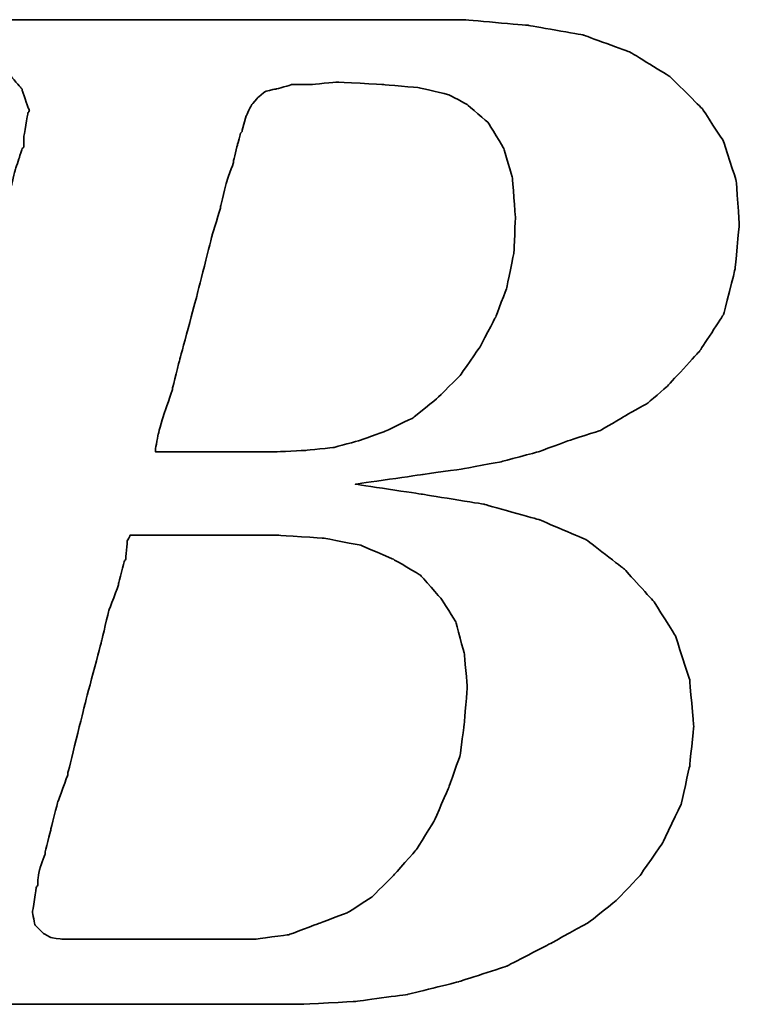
# Model space of a CAD drawing. Header units: millimetres. Extents: x 25 to 954, y 160 to 523.
# Tile 29 of 47: x 136.5 to 137.456, y 211.74 to 213.048. Entities that reach past the tile are written whole.
import ezdxf

# ---------------------------------------------------------------- set-up
doc = ezdxf.new("R2010")
doc.units = ezdxf.units.MM
doc.header["$LTSCALE"] = 0.1
doc.layers.add('DIM', color=4, linetype='CONTINUOUS')
doc.layers.add('layer 1', color=7, linetype='CONTINUOUS')

# ---------------------------------------------------------------- blocks, each defined once
blk = doc.blocks.new('TBI MOTION logo(完整正式版)')
at = {"layer": 'layer 1', "color": 22, "lineweight": 35}
for points, knots in [([(-64.65375, -6.86375), (-64.65375, -6.86375), (-64.84375, -7.29625), (-64.84375, -7.29625), (-64.84375, -7.29625), (-64.84375, -7.29625), (-64.86875, -7.34375), (-64.86875, -7.34375), (-64.86875, -7.34375), (-64.86875, -7.34375), (-64.86875, -7.36875), (-64.86875, -7.36875), (-64.86875, -7.36875), (-64.86875, -7.36875), (-65.15375, -7.65375), (-65.15375, -7.65375), (-65.15375, -7.65375), (-65.15375, -7.65375), (-65.17875, -7.65375), (-65.17875, -7.65375), (-65.17875, -7.65375), (-65.17875, -7.65375), (-65.20375, -7.67875), (-65.20375, -7.67875), (-65.20375, -7.67875), (-65.20375, -7.67875), (-65.58875, -7.87125), (-65.58875, -7.87125), (-65.58875, -7.87125), (-65.58875, -7.87125), (-65.63375, -7.87125), (-65.63375, -7.87125), (-65.63375, -7.87125), (-65.63375, -7.87125), (-65.65875, -7.89375), (-65.65875, -7.89375), (-65.65875, -7.89375), (-65.65875, -7.89375), (-66.09375, -7.94375), (-66.09375, -7.94375), (-66.09375, -7.94375), (-66.09375, -7.94375), (-66.11375, -7.94375), (-66.11375, -7.94375), (-66.11375, -7.94375), (-66.11375, -7.94375), (-66.16375, -7.94375), (-66.16375, -7.94375), (-66.16375, -7.94375), (-66.16375, -7.94375), (-66.30875, -7.94375), (-66.30875, -7.94375), (-66.30875, -7.94375), (-66.30875, -7.94375), (-66.69375, -7.94375), (-66.69375, -7.94375), (-66.69375, -7.94375), (-66.69375, -7.94375), (-67.07375, -7.94375), (-67.07375, -7.94375), (-67.07375, -7.94375), (-67.07375, -7.94375), (-67.12375, -7.94375), (-67.12375, -7.94375), (-67.12375, -7.94375), (-67.12375, -7.94375), (-67.12375, -7.96625), (-67.12375, -7.96625), (-67.12375, -7.96625), (-67.12375, -7.96625), (-67.14875, -7.99125), (-67.14875, -7.99125), (-67.14875, -7.99125), (-67.14875, -7.99125), (-67.24375, -8.34875), (-67.24375, -8.34875), (-67.24375, -8.34875), (-67.24375, -8.34875), (-67.31375, -8.68625), (-67.31375, -8.68625), (-67.31375, -8.68625), (-67.31375, -8.68625), (-67.26875, -8.68625), (-67.26875, -8.68625), (-67.26875, -8.68625), (-67.26875, -8.68625), (-67.07375, -8.68625), (-67.07375, -8.68625), (-67.07375, -8.68625), (-67.07375, -8.68625), (-66.54875, -8.68625), (-66.54875, -8.68625), (-66.54875, -8.68625), (-66.54875, -8.68625), (-65.82625, -8.68625), (-65.82625, -8.68625), (-65.82625, -8.68625), (-65.82625, -8.68625), (-65.01375, -8.68625), (-65.01375, -8.68625), (-65.01375, -8.68625), (-65.01375, -8.68625), (-64.05375, -8.68625), (-64.05375, -8.68625), (-64.05375, -8.68625), (-64.05375, -8.68625), (-62.08375, -8.68625), (-62.08375, -8.68625), (-62.08375, -8.68625), (-62.08375, -8.68625), (-60.06875, -8.68625), (-60.06875, -8.68625), (-60.06875, -8.68625), (-60.06875, -8.68625), (-59.10875, -8.68625), (-59.10875, -8.68625), (-59.10875, -8.68625), (-59.10875, -8.68625), (-58.29375, -8.68625), (-58.29375, -8.68625), (-58.29375, -8.68625), (-58.29375, -8.68625), (-57.57375, -8.68625), (-57.57375, -8.68625), (-57.57375, -8.68625), (-57.57375, -8.68625), (-57.04875, -8.68625), (-57.04875, -8.68625), (-57.04875, -8.68625), (-57.04875, -8.68625), (-56.85375, -8.68625), (-56.85375, -8.68625), (-56.85375, -8.68625), (-56.85375, -8.68625), (-56.70875, -8.68625), (-56.70875, -8.68625), (-56.70875, -8.68625), (-56.70875, -8.68625), (-56.61375, -8.68625), (-56.61375, -8.68625), (-56.61375, -8.68625), (-56.61375, -8.68625), (-56.56875, -8.68625), (-56.56875, -8.68625), (-56.56875, -8.68625), (-56.56875, -8.68625), (-55.65375, -8.63875), (-55.65375, -8.63875), (-55.65375, -8.63875), (-55.65375, -8.63875), (-54.76875, -8.51875), (-54.76875, -8.51875), (-54.76875, -8.51875), (-54.76875, -8.51875), (-53.90375, -8.30375), (-53.90375, -8.30375), (-53.90375, -8.30375), (-53.90375, -8.30375), (-53.08875, -8.03875), (-53.08875, -8.03875), (-53.08875, -8.03875), (-53.08875, -8.03875), (-52.34375, -7.65375), (-52.34375, -7.65375), (-52.34375, -7.65375), (-52.34375, -7.65375), (-51.69875, -7.29625), (-51.69875, -7.29625), (-51.69875, -7.29625), (-51.69875, -7.29625), (-51.21875, -6.91125), (-51.21875, -6.91125), (-51.21875, -6.91125), (-51.21875, -6.91125), (-50.83375, -6.50375), (-50.83375, -6.50375), (-50.83375, -6.50375), (-50.83375, -6.50375), (-50.44875, -5.94875), (-50.44875, -5.94875), (-50.44875, -5.94875), (-50.44875, -5.94875), (-50.13875, -5.30375), (-50.13875, -5.30375), (-50.13875, -5.30375), (-50.13875, -5.30375), (-49.99375, -4.65375), (-49.99375, -4.65375), (-49.99375, -4.65375), (-49.99375, -4.65375), (-49.92375, -3.98375), (-49.92375, -3.98375), (-49.92375, -3.98375), (-49.92375, -3.98375), (-49.99375, -3.19374), (-49.99375, -3.19374), (-49.99375, -3.19374), (-49.99375, -3.19374), (-50.23374, -2.44874), (-50.23374, -2.44874), (-50.23374, -2.44874), (-50.23374, -2.44874), (-50.59375, -1.87374), (-50.59375, -1.87374), (-50.59375, -1.87374), (-50.59375, -1.87374), (-51.09875, -1.31874), (-51.09875, -1.31874), (-51.09875, -1.31874), (-51.09875, -1.31874), (-51.74375, -0.81875), (-51.74375, -0.81875), (-51.74375, -0.81875), (-51.74375, -0.81875), (-52.53875, -0.48125), (-52.53875, -0.48125), (-52.53875, -0.48125), (-52.53875, -0.48125), (-53.47375, -0.21875), (-53.47375, -0.21875), (-53.47375, -0.21875), (-53.47375, -0.21875), (-54.52875, -0.04874), (-54.52875, -0.04874), (-54.52875, -0.04874), (-54.52875, -0.04874), (-55.65375, 0.12125), (-55.65375, 0.12125), (-55.65375, 0.12125), (-55.65375, 0.12125), (-54.50375, 0.28624), (-54.50375, 0.28624), (-54.50375, 0.28624), (-54.50375, 0.28624), (-53.83375, 0.38124), (-53.83375, 0.38124), (-53.83375, 0.38124), (-53.83375, 0.38124), (-53.18375, 0.50125), (-53.18375, 0.50125), (-53.18375, 0.50125), (-53.18375, 0.50125), (-52.55875, 0.66874), (-52.55875, 0.66874), (-52.55875, 0.66874), (-52.55875, 0.66874), (-52.03375, 0.86124), (-52.03375, 0.86124), (-52.03375, 0.86124), (-52.03375, 0.86124), (-51.50374, 1.03124), (-51.50374, 1.03124), (-51.50374, 1.03124), (-51.50374, 1.03124), (-51.09875, 1.27125), (-51.09875, 1.27125), (-51.09875, 1.27125), (-51.09875, 1.27125), (-50.71375, 1.48624), (-50.71375, 1.48624), (-50.71375, 1.48624), (-50.71375, 1.48624), (-50.37625, 1.77625), (-50.37625, 1.77625), (-50.37625, 1.77625), (-50.37625, 1.77625), (-49.82375, 2.37625), (-49.82375, 2.37625), (-49.82375, 2.37625), (-49.82375, 2.37625), (-49.41875, 2.99625), (-49.41875, 2.99625), (-49.41875, 2.99625), (-49.41875, 2.99625), (-49.22375, 3.76625), (-49.22375, 3.76625), (-49.22375, 3.76625), (-49.22375, 3.76625), (-49.15375, 4.50874), (-49.15375, 4.50874), (-49.15375, 4.50874), (-49.15375, 4.50874), (-49.20375, 5.25125), (-49.20375, 5.25125), (-49.20375, 5.25125), (-49.20375, 5.25125), (-49.41875, 5.92625), (-49.41875, 5.92625), (-49.41875, 5.92625), (-49.41875, 5.92625), (-49.77875, 6.47625), (-49.77875, 6.47625), (-49.77875, 6.47625), (-49.77875, 6.47625), (-50.33125, 7.02624), (-50.33125, 7.02624), (-50.33125, 7.02624), (-50.33125, 7.02624), (-51.00125, 7.43625), (-51.00125, 7.43625), (-51.00125, 7.43625), (-51.00125, 7.43625), (-51.79375, 7.72625), (-51.79375, 7.72625), (-51.79375, 7.72625), (-51.79375, 7.72625), (-52.72875, 7.89124), (-52.72875, 7.89124), (-52.72875, 7.89124), (-52.72875, 7.89124), (-53.83375, 7.98625), (-53.83375, 7.98625), (-53.83375, 7.98625), (-53.83375, 7.98625), (-53.92875, 7.98625), (-53.92875, 7.98625), (-53.92875, 7.98625), (-53.92875, 7.98625), (-54.26375, 7.98625), (-54.26375, 7.98625), (-54.26375, 7.98625), (-54.26375, 7.98625), (-54.74375, 7.98625), (-54.74375, 7.98625), (-54.74375, 7.98625), (-54.74375, 7.98625), (-55.36875, 7.98625), (-55.36875, 7.98625), (-55.36875, 7.98625), (-55.36875, 7.98625), (-56.13375, 7.98625), (-56.13375, 7.98625), (-56.13375, 7.98625), (-56.13375, 7.98625), (-56.94875, 7.98625), (-56.94875, 7.98625), (-56.94875, 7.98625), (-56.94875, 7.98625), (-58.77625, 7.98625), (-58.77625, 7.98625), (-58.77625, 7.98625), (-58.77625, 7.98625), (-60.59875, 7.98625), (-60.59875, 7.98625), (-60.59875, 7.98625), (-60.59875, 7.98625), (-61.41375, 7.98625), (-61.41375, 7.98625), (-61.41375, 7.98625), (-61.41375, 7.98625), (-62.17875, 7.98625), (-62.17875, 7.98625), (-62.17875, 7.98625), (-62.17875, 7.98625), (-62.80375, 7.98625), (-62.80375, 7.98625), (-62.80375, 7.98625), (-62.80375, 7.98625), (-63.30625, 7.98625), (-63.30625, 7.98625), (-63.30625, 7.98625), (-63.30625, 7.98625), (-63.57375, 7.98625), (-63.57375, 7.98625), (-63.57375, 7.98625), (-63.57375, 7.98625), (-63.57375, 7.96375), (-63.57375, 7.96375), (-63.57375, 7.96375), (-63.57375, 7.96375), (-63.59875, 7.94125), (-63.59875, 7.94125), (-63.59875, 7.94125), (-63.59875, 7.94125), (-63.69375, 7.55625), (-63.69375, 7.55625), (-63.69375, 7.55625), (-63.69375, 7.55625), (-63.76375, 7.24624), (-63.76375, 7.24624), (-63.76375, 7.24624), (-63.76375, 7.24624), (-63.23875, 7.24624), (-63.23875, 7.24624), (-63.23875, 7.24624), (-63.23875, 7.24624), (-62.75875, 7.24624), (-62.75875, 7.24624), (-62.75875, 7.24624), (-62.75875, 7.24624), (-62.61125, 7.24624), (-62.61125, 7.24624), (-62.61125, 7.24624), (-62.61125, 7.24624), (-62.56625, 7.24624), (-62.56625, 7.24624), (-62.56625, 7.24624), (-62.56625, 7.24624), (-62.22875, 7.24624), (-62.22875, 7.24624), (-62.22875, 7.24624), (-62.22875, 7.24624), (-62.20375, 7.24624), (-62.20375, 7.24624), (-62.20375, 7.24624), (-62.20375, 7.24624), (-62.17875, 7.21875), (-62.17875, 7.21875), (-62.17875, 7.21875), (-62.17875, 7.21875), (-61.96375, 7.17125), (-61.96375, 7.17125), (-61.96375, 7.17125), (-61.96375, 7.17125), (-61.72375, 7.12624), (-61.72375, 7.12624), (-61.72375, 7.12624), (-61.72375, 7.12624), (-61.70375, 7.12624), (-61.70375, 7.12624), (-61.70375, 7.12624), (-61.70375, 7.12624), (-61.55875, 7.07624), (-61.55875, 7.07624), (-61.55875, 7.07624), (-61.55875, 7.07624), (-61.50875, 7.07624), (-61.50875, 7.07624), (-61.50875, 7.07624), (-61.50875, 7.07624), (-61.48375, 7.02624), (-61.48375, 7.02624), (-61.48375, 7.02624), (-61.48375, 7.02624), (-61.31875, 6.83375), (-61.31875, 6.83375), (-61.31875, 6.83375), (-61.31875, 6.83375), (-61.29375, 6.81125), (-61.29375, 6.81125), (-61.29375, 6.81125), (-61.29375, 6.81125), (-61.29375, 6.78625), (-61.29375, 6.78625), (-61.29375, 6.78625), (-61.29375, 6.78625), (-61.19875, 6.50124), (-61.19875, 6.50124), (-61.19875, 6.50124), (-61.19875, 6.50124), (-61.17375, 6.45124), (-61.17375, 6.45124), (-61.17375, 6.45124), (-61.17375, 6.45124), (-61.19875, 6.40625), (-61.19875, 6.40625), (-61.19875, 6.40625), (-61.19875, 6.40625), (-61.26875, 5.99624), (-61.26875, 5.99624), (-61.26875, 5.99624), (-61.26875, 5.99624), (-61.26875, 5.85125), (-61.26875, 5.85125), (-61.26875, 5.85125), (-61.26875, 5.85125), (-61.26875, 5.82625), (-61.26875, 5.82625), (-61.26875, 5.82625), (-61.26875, 5.82625), (-61.29375, 5.80625), (-61.29375, 5.80625), (-61.29375, 5.80625), (-61.29375, 5.80625), (-61.34125, 5.66125), (-61.34125, 5.66125), (-61.34125, 5.66125), (-61.34125, 5.66125), (-61.41375, 5.44625), (-61.41375, 5.44625), (-61.41375, 5.44625), (-61.41375, 5.44625), (-61.48375, 5.15625), (-61.48375, 5.15625), (-61.48375, 5.15625), (-61.48375, 5.15625), (-61.58375, 4.82124), (-61.58375, 4.82124), (-61.58375, 4.82124), (-61.58375, 4.82124), (-61.79875, 4.00375), (-61.79875, 4.00375), (-61.79875, 4.00375), (-61.79875, 4.00375), (-62.05875, 2.99625), (-62.05875, 2.99625), (-62.05875, 2.99625), (-62.05875, 2.99625), (-62.34875, 1.91625), (-62.34875, 1.91625), (-62.34875, 1.91625), (-62.34875, 1.91625), (-62.97375, -0.41124), (-62.97375, -0.41124), (-62.97375, -0.41124), (-62.97375, -0.41124), (-63.59875, -2.75875), (-63.59875, -2.75875), (-63.59875, -2.75875), (-63.59875, -2.75875), (-63.88375, -3.86374), (-63.88375, -3.86374), (-63.88375, -3.86374), (-63.88375, -3.86374), (-64.14875, -4.82374), (-64.14875, -4.82374), (-64.14875, -4.82374), (-64.14875, -4.82374), (-64.36375, -5.64125), (-64.36375, -5.64125), (-64.36375, -5.64125), (-64.36375, -5.64125), (-64.43625, -5.97625), (-64.43625, -5.97625), (-64.43625, -5.97625), (-64.43625, -5.97625), (-64.50875, -6.28625), (-64.50875, -6.28625), (-64.50875, -6.28625), (-64.50875, -6.28625), (-64.50875, -6.30875), (-64.50875, -6.30875), (-64.50875, -6.30875), (-64.50875, -6.30875), (-64.57875, -6.50375), (-64.57875, -6.50375), (-64.57875, -6.50375), (-64.57875, -6.50375), (-64.62875, -6.69625), (-64.62875, -6.69625), (-64.62875, -6.69625), (-64.62875, -6.69625), (-64.62875, -6.76875), (-64.62875, -6.76875), (-64.62875, -6.76875), (-64.62875, -6.76875), (-64.62875, -6.81375), (-64.62875, -6.81375), (-64.62875, -6.81375), (-64.62875, -6.81375), (-64.62875, -6.83875), (-64.62875, -6.83875), (-64.62875, -6.83875), (-64.62875, -6.83875), (-64.65375, -6.86375), (-64.65375, -6.86375)], [0, 0, 0, 0, 0.00719424, 0.00719424, 0.00719424, 0.00719425, 0.01438849, 0.01438849, 0.01438849, 0.0143885, 0.02158273, 0.02158273, 0.02158273, 0.02158274, 0.02877698, 0.02877698, 0.02877698, 0.02877699, 0.03597122, 0.03597122, 0.03597122, 0.03597123, 0.04316547, 0.04316547, 0.04316547, 0.04316548, 0.05035971, 0.05035971, 0.05035971, 0.05035972, 0.05755396, 0.05755396, 0.05755396, 0.05755397, 0.0647482, 0.0647482, 0.0647482, 0.06474821, 0.07194245, 0.07194245, 0.07194245, 0.07194246, 0.07913669, 0.07913669, 0.07913669, 0.0791367, 0.08633094, 0.08633094, 0.08633094, 0.08633095, 0.09352518, 0.09352518, 0.09352518, 0.09352519, 0.10071942, 0.10071942, 0.10071942, 0.10071943, 0.10791367, 0.10791367, 0.10791367, 0.10791368, 0.11510791, 0.11510791, 0.11510791, 0.11510792, 0.12230216, 0.12230216, 0.12230216, 0.12230217, 0.1294964, 0.1294964, 0.1294964, 0.12949641, 0.13669065, 0.13669065, 0.13669065, 0.13669066, 0.14388489, 0.14388489, 0.14388489, 0.1438849, 0.15107914, 0.15107914, 0.15107914, 0.15107915, 0.15827338, 0.15827338, 0.15827338, 0.15827339, 0.16546763, 0.16546763, 0.16546763, 0.16546764, 0.17266187, 0.17266187, 0.17266187, 0.17266188, 0.17985612, 0.17985612, 0.17985612, 0.17985613, 0.18705036, 0.18705036, 0.18705036, 0.18705037, 0.1942446, 0.1942446, 0.1942446, 0.19424461, 0.20143885, 0.20143885, 0.20143885, 0.20143886, 0.20863309, 0.20863309, 0.20863309, 0.2086331, 0.21582734, 0.21582734, 0.21582734, 0.21582735, 0.22302158, 0.22302158, 0.22302158, 0.22302159, 0.23021583, 0.23021583, 0.23021583, 0.23021584, 0.23741007, 0.23741007, 0.23741007, 0.23741008, 0.24460432, 0.24460432, 0.24460432, 0.24460433, 0.25179856, 0.25179856, 0.25179856, 0.25179857, 0.25899281, 0.25899281, 0.25899281, 0.25899282, 0.26618705, 0.26618705, 0.26618705, 0.26618706, 0.27338129, 0.27338129, 0.27338129, 0.2733813, 0.28057554, 0.28057554, 0.28057554, 0.28057555, 0.28776978, 0.28776978, 0.28776978, 0.28776979, 0.29496403, 0.29496403, 0.29496403, 0.29496404, 0.30215827, 0.30215827, 0.30215827, 0.30215828, 0.30935252, 0.30935252, 0.30935252, 0.30935253, 0.31654676, 0.31654676, 0.31654676, 0.31654677, 0.32374101, 0.32374101, 0.32374101, 0.32374102, 0.33093525, 0.33093525, 0.33093525, 0.33093526, 0.3381295, 0.3381295, 0.3381295, 0.33812951, 0.34532374, 0.34532374, 0.34532374, 0.34532375, 0.35251799, 0.35251799, 0.35251799, 0.352518, 0.35971223, 0.35971223, 0.35971223, 0.35971224, 0.36690647, 0.36690647, 0.36690647, 0.36690648, 0.37410072, 0.37410072, 0.37410072, 0.37410073, 0.38129496, 0.38129496, 0.38129496, 0.38129497, 0.38848921, 0.38848921, 0.38848921, 0.38848922, 0.39568345, 0.39568345, 0.39568345, 0.39568346, 0.4028777, 0.4028777, 0.4028777, 0.40287771, 0.41007194, 0.41007194, 0.41007194, 0.41007195, 0.41726619, 0.41726619, 0.41726619, 0.4172662, 0.42446043, 0.42446043, 0.42446043, 0.42446044, 0.43165468, 0.43165468, 0.43165468, 0.43165469, 0.43884892, 0.43884892, 0.43884892, 0.43884893, 0.44604317, 0.44604317, 0.44604317, 0.44604318, 0.45323741, 0.45323741, 0.45323741, 0.45323742, 0.46043165, 0.46043165, 0.46043165, 0.46043166, 0.4676259, 0.4676259, 0.4676259, 0.46762591, 0.47482014, 0.47482014, 0.47482014, 0.47482015, 0.48201439, 0.48201439, 0.48201439, 0.4820144, 0.48920863, 0.48920863, 0.48920863, 0.48920864, 0.49640288, 0.49640288, 0.49640288, 0.49640289, 0.50359712, 0.50359712, 0.50359712, 0.50359713, 0.51079137, 0.51079137, 0.51079137, 0.51079138, 0.51798561, 0.51798561, 0.51798561, 0.51798562, 0.52517986, 0.52517986, 0.52517986, 0.52517987, 0.5323741, 0.5323741, 0.5323741, 0.53237411, 0.53956835, 0.53956835, 0.53956835, 0.53956836, 0.54676259, 0.54676259, 0.54676259, 0.5467626, 0.55395683, 0.55395683, 0.55395683, 0.55395684, 0.56115108, 0.56115108, 0.56115108, 0.56115109, 0.56834532, 0.56834532, 0.56834532, 0.56834533, 0.57553957, 0.57553957, 0.57553957, 0.57553958, 0.58273381, 0.58273381, 0.58273381, 0.58273382, 0.58992806, 0.58992806, 0.58992806, 0.58992807, 0.5971223, 0.5971223, 0.5971223, 0.59712231, 0.60431655, 0.60431655, 0.60431655, 0.60431656, 0.61151079, 0.61151079, 0.61151079, 0.6115108, 0.61870504, 0.61870504, 0.61870504, 0.61870505, 0.62589928, 0.62589928, 0.62589928, 0.62589929, 0.63309353, 0.63309353, 0.63309353, 0.63309354, 0.64028777, 0.64028777, 0.64028777, 0.64028778, 0.64748201, 0.64748201, 0.64748201, 0.64748202, 0.65467626, 0.65467626, 0.65467626, 0.65467627, 0.6618705, 0.6618705, 0.6618705, 0.66187051, 0.66906475, 0.66906475, 0.66906475, 0.66906476, 0.67625899, 0.67625899, 0.67625899, 0.676259, 0.68345324, 0.68345324, 0.68345324, 0.68345325, 0.69064748, 0.69064748, 0.69064748, 0.69064749, 0.69784173, 0.69784173, 0.69784173, 0.69784174, 0.70503597, 0.70503597, 0.70503597, 0.70503598, 0.71223022, 0.71223022, 0.71223022, 0.71223023, 0.71942446, 0.71942446, 0.71942446, 0.71942447, 0.72661871, 0.72661871, 0.72661871, 0.72661872, 0.73381295, 0.73381295, 0.73381295, 0.73381296, 0.74100719, 0.74100719, 0.74100719, 0.7410072, 0.74820144, 0.74820144, 0.74820144, 0.74820145, 0.75539568, 0.75539568, 0.75539568, 0.75539569, 0.76258993, 0.76258993, 0.76258993, 0.76258994, 0.76978417, 0.76978417, 0.76978417, 0.76978418, 0.77697842, 0.77697842, 0.77697842, 0.77697843, 0.78417266, 0.78417266, 0.78417266, 0.78417267, 0.79136691, 0.79136691, 0.79136691, 0.79136692, 0.79856115, 0.79856115, 0.79856115, 0.79856116, 0.8057554, 0.8057554, 0.8057554, 0.80575541, 0.81294964, 0.81294964, 0.81294964, 0.81294965, 0.82014388, 0.82014388, 0.82014388, 0.82014389, 0.82733813, 0.82733813, 0.82733813, 0.82733814, 0.83453237, 0.83453237, 0.83453237, 0.83453238, 0.84172662, 0.84172662, 0.84172662, 0.84172663, 0.84892086, 0.84892086, 0.84892086, 0.84892087, 0.85611511, 0.85611511, 0.85611511, 0.85611512, 0.86330935, 0.86330935, 0.86330935, 0.86330936, 0.8705036, 0.8705036, 0.8705036, 0.87050361, 0.87769784, 0.87769784, 0.87769784, 0.87769785, 0.88489209, 0.88489209, 0.88489209, 0.8848921, 0.89208633, 0.89208633, 0.89208633, 0.89208634, 0.89928058, 0.89928058, 0.89928058, 0.89928059, 0.90647482, 0.90647482, 0.90647482, 0.90647483, 0.91366906, 0.91366906, 0.91366906, 0.91366907, 0.92086331, 0.92086331, 0.92086331, 0.92086332, 0.92805755, 0.92805755, 0.92805755, 0.92805756, 0.9352518, 0.9352518, 0.9352518, 0.93525181, 0.94244604, 0.94244604, 0.94244604, 0.94244605, 0.94964029, 0.94964029, 0.94964029, 0.9496403, 0.95683453, 0.95683453, 0.95683453, 0.95683454, 0.96402878, 0.96402878, 0.96402878, 0.96402879, 0.97122302, 0.97122302, 0.97122302, 0.97122303, 0.97841727, 0.97841727, 0.97841727, 0.97841728, 0.98561151, 0.98561151, 0.98561151, 0.98561152, 0.99280576, 0.99280576, 0.99280576, 0.99280577, 1, 1, 1, 1]), ([(-57.50375, 6.35625), (-57.50375, 6.35625), (-57.57375, 6.11625), (-57.57375, 6.11625), (-57.57375, 6.11625), (-57.57375, 6.11625), (-57.57375, 6.09125), (-57.57375, 6.09125), (-57.57375, 6.09125), (-57.57375, 6.09125), (-57.59875, 6.06625), (-57.59875, 6.06625), (-57.59875, 6.06625), (-57.59875, 6.06625), (-57.64875, 5.87625), (-57.64875, 5.87625), (-57.64875, 5.87625), (-57.64875, 5.87625), (-57.71875, 5.58875), (-57.71875, 5.58875), (-57.71875, 5.58875), (-57.71875, 5.58875), (-57.71875, 5.56625), (-57.71875, 5.56625), (-57.71875, 5.56625), (-57.71875, 5.56625), (-57.83875, 5.23125), (-57.83875, 5.23125), (-57.83875, 5.23125), (-57.83875, 5.23125), (-57.93625, 4.82124), (-57.93625, 4.82124), (-57.93625, 4.82124), (-57.93625, 4.82124), (-57.93625, 4.79624), (-57.93625, 4.79624), (-57.93625, 4.79624), (-57.93625, 4.79624), (-58.07875, 4.34125), (-58.07875, 4.34125), (-58.07875, 4.34125), (-58.07875, 4.34125), (-58.34375, 3.28625), (-58.34375, 3.28625), (-58.34375, 3.28625), (-58.34375, 3.28625), (-58.62875, 2.23124), (-58.62875, 2.23124), (-58.62875, 2.23124), (-58.62875, 2.23124), (-58.74875, 1.75125), (-58.74875, 1.75125), (-58.74875, 1.75125), (-58.74875, 1.75125), (-58.74875, 1.72625), (-58.74875, 1.72625), (-58.74875, 1.72625), (-58.74875, 1.72625), (-58.89375, 1.31625), (-58.89375, 1.31625), (-58.89375, 1.31625), (-58.89375, 1.31625), (-58.98875, 0.98124), (-58.98875, 0.98124), (-58.98875, 0.98124), (-58.98875, 0.98124), (-59.03875, 0.71625), (-59.03875, 0.71625), (-59.03875, 0.71625), (-59.03875, 0.71625), (-59.03875, 0.66874), (-59.03875, 0.66874), (-59.03875, 0.66874), (-59.03875, 0.66874), (-58.91875, 0.66874), (-58.91875, 0.66874), (-58.91875, 0.66874), (-58.91875, 0.66874), (-58.53375, 0.66874), (-58.53375, 0.66874), (-58.53375, 0.66874), (-58.53375, 0.66874), (-58.10375, 0.66874), (-58.10375, 0.66874), (-58.10375, 0.66874), (-58.10375, 0.66874), (-57.66875, 0.66874), (-57.66875, 0.66874), (-57.66875, 0.66874), (-57.66875, 0.66874), (-57.33375, 0.66874), (-57.33375, 0.66874), (-57.33375, 0.66874), (-57.33375, 0.66874), (-57.09375, 0.66874), (-57.09375, 0.66874), (-57.09375, 0.66874), (-57.09375, 0.66874), (-56.99875, 0.66874), (-56.99875, 0.66874), (-56.99875, 0.66874), (-56.99875, 0.66874), (-56.49375, 0.69374), (-56.49375, 0.69374), (-56.49375, 0.69374), (-56.49375, 0.69374), (-56.01375, 0.74374), (-56.01375, 0.74374), (-56.01375, 0.74374), (-56.01375, 0.74374), (-55.58375, 0.86124), (-55.58375, 0.86124), (-55.58375, 0.86124), (-55.58375, 0.86124), (-55.17375, 1.00624), (-55.17375, 1.00624), (-55.17375, 1.00624), (-55.17375, 1.00624), (-54.67375, 1.24625), (-54.67375, 1.24625), (-54.67375, 1.24625), (-54.67375, 1.24625), (-54.26375, 1.58124), (-54.26375, 1.58124), (-54.26375, 1.58124), (-54.26375, 1.58124), (-53.87875, 1.96374), (-53.87875, 1.96374), (-53.87875, 1.96374), (-53.87875, 1.96374), (-53.54375, 2.44625), (-53.54375, 2.44625), (-53.54375, 2.44625), (-53.54375, 2.44625), (-53.27875, 2.95125), (-53.27875, 2.95125), (-53.27875, 2.95125), (-53.27875, 2.95125), (-53.08875, 3.45124), (-53.08875, 3.45124), (-53.08875, 3.45124), (-53.08875, 3.45124), (-52.96875, 4.05124), (-52.96875, 4.05124), (-52.96875, 4.05124), (-52.96875, 4.05124), (-52.94375, 4.65125), (-52.94375, 4.65125), (-52.94375, 4.65125), (-52.94375, 4.65125), (-52.99375, 5.30125), (-52.99375, 5.30125), (-52.99375, 5.30125), (-52.99375, 5.30125), (-53.13875, 5.80625), (-53.13875, 5.80625), (-53.13875, 5.80625), (-53.13875, 5.80625), (-53.39875, 6.23625), (-53.39875, 6.23625), (-53.39875, 6.23625), (-53.39875, 6.23625), (-53.75875, 6.54875), (-53.75875, 6.54875), (-53.75875, 6.54875), (-53.75875, 6.54875), (-54.07375, 6.71625), (-54.07375, 6.71625), (-54.07375, 6.71625), (-54.07375, 6.71625), (-54.57375, 6.83375), (-54.57375, 6.83375), (-54.57375, 6.83375), (-54.57375, 6.83375), (-55.17375, 6.88625), (-55.17375, 6.88625), (-55.17375, 6.88625), (-55.17375, 6.88625), (-55.96875, 6.93125), (-55.96875, 6.93125), (-55.96875, 6.93125), (-55.96875, 6.93125), (-56.39875, 6.88625), (-56.39875, 6.88625), (-56.39875, 6.88625), (-56.39875, 6.88625), (-56.42125, 6.88625), (-56.42125, 6.88625), (-56.42125, 6.88625), (-56.42125, 6.88625), (-56.73375, 6.88625), (-56.73375, 6.88625), (-56.73375, 6.88625), (-56.73375, 6.88625), (-56.99875, 6.81125), (-56.99875, 6.81125), (-56.99875, 6.81125), (-56.99875, 6.81125), (-57.02375, 6.81125), (-57.02375, 6.81125), (-57.02375, 6.81125), (-57.02375, 6.81125), (-57.18875, 6.76625), (-57.18875, 6.76625), (-57.18875, 6.76625), (-57.18875, 6.76625), (-57.30875, 6.66625), (-57.30875, 6.66625), (-57.30875, 6.66625), (-57.30875, 6.66625), (-57.40875, 6.54875), (-57.40875, 6.54875), (-57.40875, 6.54875), (-57.40875, 6.54875), (-57.50375, 6.35625), (-57.50375, 6.35625)], [0, 0, 0, 0, 0.01851852, 0.01851852, 0.01851852, 0.01851853, 0.03703704, 0.03703704, 0.03703704, 0.03703705, 0.05555556, 0.05555556, 0.05555556, 0.05555557, 0.07407407, 0.07407407, 0.07407407, 0.07407408, 0.09259259, 0.09259259, 0.09259259, 0.0925926, 0.11111111, 0.11111111, 0.11111111, 0.11111112, 0.12962963, 0.12962963, 0.12962963, 0.12962964, 0.14814815, 0.14814815, 0.14814815, 0.14814816, 0.16666667, 0.16666667, 0.16666667, 0.16666668, 0.18518519, 0.18518519, 0.18518519, 0.1851852, 0.2037037, 0.2037037, 0.2037037, 0.20370371, 0.22222222, 0.22222222, 0.22222222, 0.22222223, 0.24074074, 0.24074074, 0.24074074, 0.24074075, 0.25925926, 0.25925926, 0.25925926, 0.25925927, 0.27777778, 0.27777778, 0.27777778, 0.27777779, 0.2962963, 0.2962963, 0.2962963, 0.29629631, 0.31481481, 0.31481481, 0.31481481, 0.31481482, 0.33333333, 0.33333333, 0.33333333, 0.33333334, 0.35185185, 0.35185185, 0.35185185, 0.35185186, 0.37037037, 0.37037037, 0.37037037, 0.37037038, 0.38888889, 0.38888889, 0.38888889, 0.3888889, 0.40740741, 0.40740741, 0.40740741, 0.40740742, 0.42592593, 0.42592593, 0.42592593, 0.42592594, 0.44444444, 0.44444444, 0.44444444, 0.44444445, 0.46296296, 0.46296296, 0.46296296, 0.46296297, 0.48148148, 0.48148148, 0.48148148, 0.48148149, 0.5, 0.5, 0.5, 0.50000001, 0.51851852, 0.51851852, 0.51851852, 0.51851853, 0.53703704, 0.53703704, 0.53703704, 0.53703705, 0.55555556, 0.55555556, 0.55555556, 0.55555557, 0.57407407, 0.57407407, 0.57407407, 0.57407408, 0.59259259, 0.59259259, 0.59259259, 0.5925926, 0.61111111, 0.61111111, 0.61111111, 0.61111112, 0.62962963, 0.62962963, 0.62962963, 0.62962964, 0.64814815, 0.64814815, 0.64814815, 0.64814816, 0.66666667, 0.66666667, 0.66666667, 0.66666668, 0.68518519, 0.68518519, 0.68518519, 0.6851852, 0.7037037, 0.7037037, 0.7037037, 0.70370371, 0.72222222, 0.72222222, 0.72222222, 0.72222223, 0.74074074, 0.74074074, 0.74074074, 0.74074075, 0.75925926, 0.75925926, 0.75925926, 0.75925927, 0.77777778, 0.77777778, 0.77777778, 0.77777779, 0.7962963, 0.7962963, 0.7962963, 0.79629631, 0.81481481, 0.81481481, 0.81481481, 0.81481482, 0.83333333, 0.83333333, 0.83333333, 0.83333334, 0.85185185, 0.85185185, 0.85185185, 0.85185186, 0.87037037, 0.87037037, 0.87037037, 0.87037038, 0.88888889, 0.88888889, 0.88888889, 0.8888889, 0.90740741, 0.90740741, 0.90740741, 0.90740742, 0.92592593, 0.92592593, 0.92592593, 0.92592594, 0.94444444, 0.94444444, 0.94444444, 0.94444445, 0.96296296, 0.96296296, 0.96296296, 0.96296297, 0.98148148, 0.98148148, 0.98148148, 0.98148149, 1, 1, 1, 1]), ([(-61.03125, -6.57375), (-61.03125, -6.57375), (-61.03125, -6.67125), (-61.03125, -6.67125), (-61.03125, -6.67125), (-61.03125, -6.67125), (-61.05375, -6.69625), (-61.05375, -6.69625), (-61.05375, -6.69625), (-61.05375, -6.69625), (-61.12375, -7.12875), (-61.12375, -7.12875), (-61.12375, -7.12875), (-61.12375, -7.12875), (-61.07875, -7.34375), (-61.07875, -7.34375), (-61.07875, -7.34375), (-61.07875, -7.34375), (-60.93375, -7.48875), (-60.93375, -7.48875), (-60.93375, -7.48875), (-60.93375, -7.48875), (-60.81375, -7.55625), (-60.81375, -7.55625), (-60.81375, -7.55625), (-60.81375, -7.55625), (-60.62375, -7.58375), (-60.62375, -7.58375), (-60.62375, -7.58375), (-60.62375, -7.58375), (-60.30875, -7.58375), (-60.30875, -7.58375), (-60.30875, -7.58375), (-60.30875, -7.58375), (-59.97375, -7.58375), (-59.97375, -7.58375), (-59.97375, -7.58375), (-59.97375, -7.58375), (-59.87875, -7.58375), (-59.87875, -7.58375), (-59.87875, -7.58375), (-59.87875, -7.58375), (-59.63625, -7.58375), (-59.63625, -7.58375), (-59.63625, -7.58375), (-59.63625, -7.58375), (-58.96875, -7.58375), (-58.96875, -7.58375), (-58.96875, -7.58375), (-58.96875, -7.58375), (-58.29375, -7.58375), (-58.29375, -7.58375), (-58.29375, -7.58375), (-58.29375, -7.58375), (-58.05375, -7.58375), (-58.05375, -7.58375), (-58.05375, -7.58375), (-58.05375, -7.58375), (-57.98375, -7.58375), (-57.98375, -7.58375), (-57.98375, -7.58375), (-57.98375, -7.58375), (-57.35875, -7.58375), (-57.35875, -7.58375), (-57.35875, -7.58375), (-57.35875, -7.58375), (-56.78375, -7.50875), (-56.78375, -7.50875), (-56.78375, -7.50875), (-56.78375, -7.50875), (-56.27875, -7.31875), (-56.27875, -7.31875), (-56.27875, -7.31875), (-56.27875, -7.31875), (-55.77375, -7.12875), (-55.77375, -7.12875), (-55.77375, -7.12875), (-55.77375, -7.12875), (-55.36875, -6.86375), (-55.36875, -6.86375), (-55.36875, -6.86375), (-55.36875, -6.86375), (-55.00875, -6.50375), (-55.00875, -6.50375), (-55.00875, -6.50375), (-55.00875, -6.50375), (-54.62375, -6.06875), (-54.62375, -6.06875), (-54.62375, -6.06875), (-54.62375, -6.06875), (-54.31375, -5.56875), (-54.31375, -5.56875), (-54.31375, -5.56875), (-54.31375, -5.56875), (-54.07375, -5.01625), (-54.07375, -5.01625), (-54.07375, -5.01625), (-54.07375, -5.01625), (-53.87875, -4.46374), (-53.87875, -4.46374), (-53.87875, -4.46374), (-53.87875, -4.46374), (-53.80875, -3.91375), (-53.80875, -3.91375), (-53.80875, -3.91375), (-53.80875, -3.91375), (-53.75875, -3.31375), (-53.75875, -3.31375), (-53.75875, -3.31375), (-53.75875, -3.31375), (-53.80875, -2.75875), (-53.80875, -2.75875), (-53.80875, -2.75875), (-53.80875, -2.75875), (-53.95375, -2.20875), (-53.95375, -2.20875), (-53.95375, -2.20875), (-53.95375, -2.20875), (-54.19375, -1.82625), (-54.19375, -1.82625), (-54.19375, -1.82625), (-54.19375, -1.82625), (-54.55375, -1.41875), (-54.55375, -1.41875), (-54.55375, -1.41875), (-54.55375, -1.41875), (-55.00875, -1.15125), (-55.00875, -1.15125), (-55.00875, -1.15125), (-55.00875, -1.15125), (-55.56125, -0.91375), (-55.56125, -0.91375), (-55.56125, -0.91375), (-55.56125, -0.91375), (-56.18125, -0.79375), (-56.18125, -0.79375), (-56.18125, -0.79375), (-56.18125, -0.79375), (-56.94875, -0.74374), (-56.94875, -0.74374), (-56.94875, -0.74374), (-56.94875, -0.74374), (-56.99875, -0.74374), (-56.99875, -0.74374), (-56.99875, -0.74374), (-56.99875, -0.74374), (-57.09375, -0.74374), (-57.09375, -0.74374), (-57.09375, -0.74374), (-57.09375, -0.74374), (-57.38375, -0.74374), (-57.38375, -0.74374), (-57.38375, -0.74374), (-57.38375, -0.74374), (-57.76875, -0.74374), (-57.76875, -0.74374), (-57.76875, -0.74374), (-57.76875, -0.74374), (-58.24625, -0.74374), (-58.24625, -0.74374), (-58.24625, -0.74374), (-58.24625, -0.74374), (-58.72875, -0.74374), (-58.72875, -0.74374), (-58.72875, -0.74374), (-58.72875, -0.74374), (-59.20875, -0.74374), (-59.20875, -0.74374), (-59.20875, -0.74374), (-59.20875, -0.74374), (-59.46875, -0.74374), (-59.46875, -0.74374), (-59.46875, -0.74374), (-59.46875, -0.74374), (-59.51625, -0.83875), (-59.51625, -0.83875), (-59.51625, -0.83875), (-59.51625, -0.83875), (-59.54375, -1.15125), (-59.54375, -1.15125), (-59.54375, -1.15125), (-59.54375, -1.15125), (-59.56375, -1.17874), (-59.56375, -1.17874), (-59.56375, -1.17874), (-59.56375, -1.17874), (-59.66375, -1.55875), (-59.66375, -1.55875), (-59.66375, -1.55875), (-59.66375, -1.55875), (-59.66375, -1.58375), (-59.66375, -1.58375), (-59.66375, -1.58375), (-59.66375, -1.58375), (-59.82875, -2.01874), (-59.82875, -2.01874), (-59.82875, -2.01874), (-59.82875, -2.01874), (-59.94875, -2.52125), (-59.94875, -2.52125), (-59.94875, -2.52125), (-59.94875, -2.52125), (-60.23875, -3.62375), (-60.23875, -3.62375), (-60.23875, -3.62375), (-60.23875, -3.62375), (-60.52375, -4.77624), (-60.52375, -4.77624), (-60.52375, -4.77624), (-60.52375, -4.77624), (-60.52375, -4.79874), (-60.52375, -4.79874), (-60.52375, -4.79874), (-60.52375, -4.79874), (-60.69125, -5.25375), (-60.69125, -5.25375), (-60.69125, -5.25375), (-60.69125, -5.25375), (-60.81375, -5.73625), (-60.81375, -5.73625), (-60.81375, -5.73625), (-60.81375, -5.73625), (-60.90875, -6.11875), (-60.90875, -6.11875), (-60.90875, -6.11875), (-60.90875, -6.11875), (-60.90875, -6.14375), (-60.90875, -6.14375), (-60.90875, -6.14375), (-60.90875, -6.14375), (-61.00375, -6.40875), (-61.00375, -6.40875), (-61.00375, -6.40875), (-61.00375, -6.40875), (-61.03125, -6.57375), (-61.03125, -6.57375)], [0, 0, 0, 0, 0.01694915, 0.01694915, 0.01694915, 0.01694916, 0.03389831, 0.03389831, 0.03389831, 0.03389832, 0.05084746, 0.05084746, 0.05084746, 0.05084747, 0.06779661, 0.06779661, 0.06779661, 0.06779662, 0.08474576, 0.08474576, 0.08474576, 0.08474577, 0.10169492, 0.10169492, 0.10169492, 0.10169493, 0.11864407, 0.11864407, 0.11864407, 0.11864408, 0.13559322, 0.13559322, 0.13559322, 0.13559323, 0.15254237, 0.15254237, 0.15254237, 0.15254238, 0.16949153, 0.16949153, 0.16949153, 0.16949154, 0.18644068, 0.18644068, 0.18644068, 0.18644069, 0.20338983, 0.20338983, 0.20338983, 0.20338984, 0.22033898, 0.22033898, 0.22033898, 0.22033899, 0.23728814, 0.23728814, 0.23728814, 0.23728815, 0.25423729, 0.25423729, 0.25423729, 0.2542373, 0.27118644, 0.27118644, 0.27118644, 0.27118645, 0.28813559, 0.28813559, 0.28813559, 0.2881356, 0.30508475, 0.30508475, 0.30508475, 0.30508476, 0.3220339, 0.3220339, 0.3220339, 0.32203391, 0.33898305, 0.33898305, 0.33898305, 0.33898306, 0.3559322, 0.3559322, 0.3559322, 0.35593221, 0.37288136, 0.37288136, 0.37288136, 0.37288137, 0.38983051, 0.38983051, 0.38983051, 0.38983052, 0.40677966, 0.40677966, 0.40677966, 0.40677967, 0.42372881, 0.42372881, 0.42372881, 0.42372882, 0.44067797, 0.44067797, 0.44067797, 0.44067798, 0.45762712, 0.45762712, 0.45762712, 0.45762713, 0.47457627, 0.47457627, 0.47457627, 0.47457628, 0.49152542, 0.49152542, 0.49152542, 0.49152543, 0.50847458, 0.50847458, 0.50847458, 0.50847459, 0.52542373, 0.52542373, 0.52542373, 0.52542374, 0.54237288, 0.54237288, 0.54237288, 0.54237289, 0.55932203, 0.55932203, 0.55932203, 0.55932204, 0.57627119, 0.57627119, 0.57627119, 0.5762712, 0.59322034, 0.59322034, 0.59322034, 0.59322035, 0.61016949, 0.61016949, 0.61016949, 0.6101695, 0.62711864, 0.62711864, 0.62711864, 0.62711865, 0.6440678, 0.6440678, 0.6440678, 0.64406781, 0.66101695, 0.66101695, 0.66101695, 0.66101696, 0.6779661, 0.6779661, 0.6779661, 0.67796611, 0.69491525, 0.69491525, 0.69491525, 0.69491526, 0.71186441, 0.71186441, 0.71186441, 0.71186442, 0.72881356, 0.72881356, 0.72881356, 0.72881357, 0.74576271, 0.74576271, 0.74576271, 0.74576272, 0.76271186, 0.76271186, 0.76271186, 0.76271187, 0.77966102, 0.77966102, 0.77966102, 0.77966103, 0.79661017, 0.79661017, 0.79661017, 0.79661018, 0.81355932, 0.81355932, 0.81355932, 0.81355933, 0.83050847, 0.83050847, 0.83050847, 0.83050848, 0.84745763, 0.84745763, 0.84745763, 0.84745764, 0.86440678, 0.86440678, 0.86440678, 0.86440679, 0.88135593, 0.88135593, 0.88135593, 0.88135594, 0.89830508, 0.89830508, 0.89830508, 0.89830509, 0.91525424, 0.91525424, 0.91525424, 0.91525425, 0.93220339, 0.93220339, 0.93220339, 0.9322034, 0.94915254, 0.94915254, 0.94915254, 0.94915255, 0.96610169, 0.96610169, 0.96610169, 0.9661017, 0.98305085, 0.98305085, 0.98305085, 0.98305086, 1, 1, 1, 1])]:
    blk.add_open_spline(points, degree=3, knots=knots, dxfattribs=at)

msp = doc.modelspace()

# ---------------------------------------------------------------- block references
at = {"layer": 'DIM', "color": 7, "xscale": 0.0784616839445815, "yscale": 0.0784616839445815, "zscale": 0.0784616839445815}
msp.add_blockref('TBI MOTION logo(完整正式版)', (141.3123, 212.4213), dxfattribs=at)

doc.saveas('drawing.dxf')
